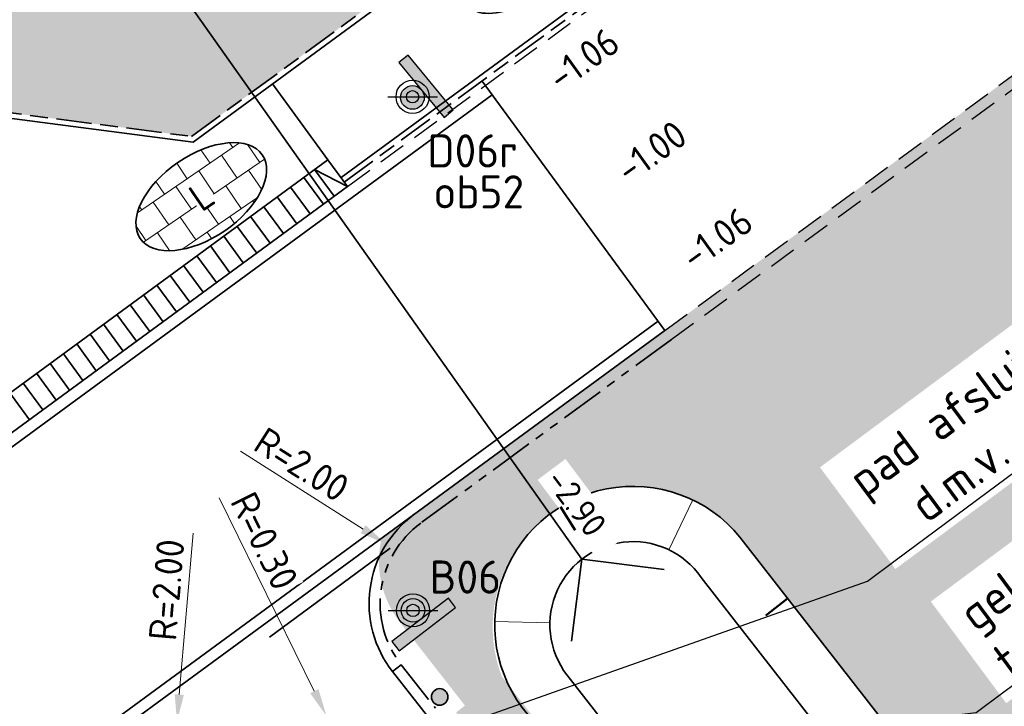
# Model space of a CAD drawing. Header units: metres. Extents: x 103263 to 106611, y 426963 to 428812.
# Tile 18 of 74: x 104289 to 104307, y 427707 to 427719. Entities that reach past the tile are written whole.
import ezdxf
from ezdxf import colors
from ezdxf.entities.mleader import LeaderData, LeaderLine
from ezdxf.math import Vec2, Vec3

# ---------------------------------------------------------------- set-up
doc = ezdxf.new("R2010")
doc.units = ezdxf.units.M
for name, pattern in [('DASHED', [0.75, 0.5, -0.25]), ('VH-OPSLUITBAND_100X200', [16, 8, -2, 4, -2]), ('VH-TROTTOIRBAND_180-200', [20, 10, -2, 2, -2, 2, -2])]:
    doc.linetypes.add(name, pattern=pattern)
for name, color, linetype, lineweight in [('N-GV-GW-TALUD_TEEN-G', 3, 'Continuous', 35), ('N-WE-GW-HOOGTE_AFWERKHOOGTE-T25', 7, 'Continuous', 25), ('N-WE-GW-TALUD_KRUIN-G', 3, 'Continuous', 35), ('N-WE-GW-TALUDARCERING-S', 90, 'Continuous', 25), ('N-WE-GW-TALUDARCERING_KORT-G', 90, 'Continuous', 50), ('N-WE-GW-TALUDARCERING_LANG-G', 90, 'Continuous', 18), ('N-WE-IE-MEUBILAIR_WEGMEUBILAIR-S', 7, 'Continuous', 25), ('N-WE-RI-HWA_BOB-T18', 10, 'Continuous', 18), ('N-WE-VH-GOOT_BSS-G', 170, 'Continuous', 35), ('N-WE-VH-KANTOPSLUITING_INRITBAND-G', 210, 'Continuous', 35), ('N-WE-VH-KANTOPSLUITING_OPSLUITBAND_100X200-G', 150, 'VH-OPSLUITBAND_100X200', 35), ('N-WE-VH-KANTOPSLUITING_TROTTOIRBAND_180 200-G', 210, 'VH-TROTTOIRBAND_180-200', 35), ('N-WE-VH-KANTVERHARDING-G', 210, 'Continuous', 35), ('N-WE-VH-KANTVERHARDING-M', 7, 'Continuous', 18), ('N-WE-VH-T25', 7, 'Continuous', 25), ('N-WE-VH-VERHARDING-G', 252, 'Continuous', 35), ('N-WE-VH-VERHARDING_BETONSTRAATSTEEN-G', 252, 'Continuous', 35), ('N-WE-VH-VERHARDING_TEGEL-A-200', 252, 'Continuous', 18), ('N-WE-VW-MARKERING_DWARS_DRIEHOEK_3030-G', 7, 'VW-HAAIETAND30-L-N', 35), ('N-WE-VW-VERKEERSTEKEN_BORD-S', 1, 'Continuous', 25), ('N-WE-WH-DUIKER-G', 150, 'Continuous', 35), ('toekomstig', 254, 'DASHED', 25), ('X-XX-AL-REFERENTIE-T25', 7, 'Continuous', 25)]:
    doc.layers.add(name, color=color, linetype=linetype, lineweight=lineweight)
doc.layers.add('N-WE-GR-BEPLANTING-A-250', color=7, linetype='Continuous', lineweight=18, true_color=0x00a500)
doc.layers.add('N-WE-GR-GRAS-A-250', color=7, linetype='Continuous', lineweight=18, true_color=0x7ca500)
doc.styles.add('NLCS-ISO', font='NLCS-ISO.ttf')
doc.styles.add('NLCS-ISO-M200-T25', font='NLCS-ISO.ttf', dxfattribs={"height": 0.5})
doc.styles.add('NLCS-ISO-M250-T18', font='NLCS-ISO.ttf', dxfattribs={"height": 0.45})
doc.styles.add('NLCS-ISO-M250-T25', font='NLCS-ISO.ttf', dxfattribs={"height": 0.625})
doc.linetypes.add('VW-HAAIETAND30-L-N', pattern='A,0,-0.3,[150,NLCS.SHX,S=0.6,R=0,X=-0.375,Y=0],-0.3', length=0.6)
doc.dimstyles.new('NLCS-M200-T25-PIJL_L2_H1', dxfattribs={"dimscale": 0.2, "dimtxt": 0.5, "dimasz": 2.5, "dimexe": 2, "dimexo": 2, "dimgap": 0.7, "dimtad": 1, "dimzin": 0, "dimdsep": 46, "dimtxsty": 'NLCS-ISO-M200-T25', "dimcen": 0, "dimdle": 2, "dimclrd": 256, "dimclre": 256, "dimclrt": 256, "dimadec": 1, "dimazin": 0, "dimtfac": 1, "dimtofl": 0, "dimtmove": 0, "dimatfit": 3, "dimfxl": 2, "dimfxlon": 1, "dimtfill": 1, "dimtfillclr": 256, "dimtolj": 1, "dimtzin": 0, "dimlwd": -1, "dimlwe": -1, "dimarcsym": 0})

# ---------------------------------------------------------------- blocks, each defined once
blk = doc.blocks.new('verkeersbord richting')
h = blk.add_hatch(color=256)
edge = h.paths.add_edge_path()
edge.add_arc((0, 0), 0.714, -540, -180)
h.paths.add_polyline_path([(-2.143, 1.429), (-2.143, 0.714), (2.143, 0.714), (2.143, 1.429)])
blk.add_lwpolyline([(-2.143, 1.429), (-2.143, 0.714), (2.143, 0.714), (2.143, 1.429)], close=True)
blk.add_circle((0, 0), 0.714)
blk = doc.blocks.new('SIE-WEG_VERKEERSBORD_PAAL-SO')
blk.add_line((-0.3, 0), (0.3, 0))
for radius in [0.2, 0.0745]:
    blk.add_circle((0, 0), radius)
at = {"style": 'NLCS-ISO'}
blk.add_attdef('VERKEERSBORD', (0.2, 0.202), '', height=0.4, dxfattribs=at)
blk = doc.blocks.new('*D445')
at = {"layer": 'Defpoints', "color": 0, "ltscale": 0.1, "transparency": 16777216}
for p in [(104292.024, 427706.658), (104291.855, 427704.666)]:
    blk.add_point(p, dxfattribs=at)
at = {"layer": 'N-WE-VH-KANTVERHARDING-M', "ltscale": 0.1, "transparency": 16777216}
blk.add_line((104292.316, 427710.08), (104292.067, 427707.156), dxfattribs=at)
blk.add_solid([(104291.984, 427707.164), (104292.15, 427707.149), (104292.024, 427706.658)], dxfattribs=at)
at = {"layer": 'N-WE-VH-KANTVERHARDING-M', "ltscale": 0.1, "transparency": 16777216, "insert": (104291.837, 427709.052), "char_height": 0.5, "attachment_point": 5, "rotation": 85.1274, "style": 'NLCS-ISO-M200-T25', "bg_fill": 3, "box_fill_scale": 1.1, "bg_fill_color": 256, "bg_fill_true_color": 13158600, "bg_fill_transparency": 0}
blk.add_mtext('\\A1;R=2.00', dxfattribs=at)
blk = doc.blocks.new('*D446')
at = {"layer": 'Defpoints', "color": 0, "ltscale": 0.1, "transparency": 16777216}
for p in [(104295.816, 427709.881), (104297.503, 427708.806)]:
    blk.add_point(p, dxfattribs=at)
at = {"layer": 'N-WE-VH-KANTVERHARDING-M', "ltscale": 0.1, "transparency": 16777216}
blk.add_line((104293.177, 427711.563), (104295.395, 427710.149), dxfattribs=at)
blk.add_solid([(104295.44, 427710.22), (104295.35, 427710.079), (104295.816, 427709.881)], dxfattribs=at)
at = {"layer": 'N-WE-VH-KANTVERHARDING-M', "ltscale": 0.1, "transparency": 16777216, "insert": (104294.284, 427711.319), "char_height": 0.5, "attachment_point": 5, "rotation": 327.497, "style": 'NLCS-ISO-M200-T25', "bg_fill": 3, "box_fill_scale": 1.1, "bg_fill_color": 256, "bg_fill_true_color": 13158600, "bg_fill_transparency": 0}
blk.add_mtext('\\A1;R=2.00', dxfattribs=at)
blk = doc.blocks.new('*D447')
at = {"layer": 'Defpoints', "color": 0, "ltscale": 0.1, "transparency": 16777216}
for p in [(104294.732, 427706.769), (104294.864, 427706.5)]:
    blk.add_point(p, dxfattribs=at)
at = {"layer": 'N-WE-VH-KANTVERHARDING-M', "ltscale": 0.1, "transparency": 16777216}
blk.add_line((104292.789, 427710.72), (104294.511, 427707.218), dxfattribs=at)
blk.add_solid([(104294.586, 427707.254), (104294.436, 427707.181), (104294.732, 427706.769)], dxfattribs=at)
at = {"layer": 'N-WE-VH-KANTVERHARDING-M', "ltscale": 0.1, "transparency": 16777216, "insert": (104293.609, 427709.936), "char_height": 0.5, "attachment_point": 5, "rotation": 296.1773, "style": 'NLCS-ISO-M200-T25', "bg_fill": 3, "box_fill_scale": 1.1, "bg_fill_color": 256, "bg_fill_true_color": 13158600, "bg_fill_transparency": 0}
blk.add_mtext('\\A1;R=0.30', dxfattribs=at)
blk = doc.blocks.new('*U73')
at = {"layer": 'N-WE-GW-TALUDARCERING_KORT-G', "ltscale": 0.1}
for p, q in [((104298.971, 427710.556), (104299.233, 427710.13)), ((104303.081, 427708.896), (104302.687, 427708.589))]:
    blk.add_line(p, q, dxfattribs=at)
at = {"layer": 'N-WE-GW-TALUDARCERING_LANG-G', "ltscale": 0.1}
for p, q in [((104301.365, 427710.678), (104300.932, 427709.777)), ((104297.778, 427708.477), (104298.777, 427708.455))]:
    blk.add_line(p, q, dxfattribs=at)

msp = doc.modelspace()

# ---------------------------------------------------------------- hatches: boundary and pattern name
at = {"layer": 'N-WE-GR-BEPLANTING-A-250'}
h = msp.add_hatch(dxfattribs=at)
h.set_pattern_fill('AGR-BEPLANTING_SOORT_01', color=256, scale=0.2, style=0, pattern_type=2)
h.set_pattern_definition([(60, (104639.9556, 427910.1806), (-0.5773504, 0.9999998), [0.288676, -0.866026]), (120, (104639.9556, 427910.1806), (-1.1547004, -2e-07), [0.288676, -0.866026]), (270, (104639.95565, 427910.18064), (0.57735, -1), [0.25, -1.75])])
edge = h.paths.add_edge_path()
edge.add_line((104659.33, 427926.461), (104651.723, 427930.161))
edge.add_line((104651.723, 427930.161), (104630.494, 427940.377))
edge.add_line((104630.494, 427940.377), (104615.821, 427939.216))
edge.add_line((104615.821, 427939.216), (104614.238, 427936.942))
edge.add_line((104614.238, 427936.942), (104618.901, 427931.767))
edge.add_line((104618.901, 427931.767), (104620.001, 427927.102))
edge.add_line((104620.001, 427927.102), (104630.09, 427928.171))
edge.add_line((104630.09, 427928.171), (104636.288, 427922.296))
edge.add_line((104636.288, 427922.296), (104635.626, 427916.445))
edge.add_line((104635.626, 427916.445), (104649.327, 427918.542))
edge.add_line((104649.327, 427918.542), (104660.637, 427913.992))
edge.add_line((104660.637, 427913.992), (104663.613, 427914.901))
edge.add_line((104663.613, 427914.901), (104665.801, 427914.176))
edge.add_line((104665.801, 427914.176), (104667.1, 427911.864))
edge.add_line((104667.1, 427911.864), (104668.62, 427908.935))
edge.add_line((104668.62, 427908.935), (104670.709, 427905.029))
edge.add_line((104670.709, 427905.029), (104666.141, 427898.787))
edge.add_line((104666.141, 427898.787), (104659.394, 427895.168))
edge.add_line((104659.394, 427895.168), (104659.885, 427894.606))
edge.add_arc((2471945.486, 2366238.399), 3059610.724, 219.310766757, 219.311095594)
edge.add_arc((104633.177, 427844.621), 52.499, 34.4665, 43.8921, ccw=False)
edge.add_arc((104561.264, 427811.91), 131.021, 20.52501, 28.45236, ccw=False)
edge.add_arc((104687.252, 427859.058), 3.5, 200.2205, 290.1775)
edge.add_arc((104734.333, 427775.806), 92.191, 116.25825, 119.84127, ccw=False)
edge.add_line((104693.547, 427858.483), (104693.719, 427859.706))
edge.add_line((104693.719, 427859.706), (104675.355, 427897.713))
edge.add_line((104675.355, 427897.713), (104665.269, 427916.348))
edge.add_line((104665.269, 427916.348), (104661.135, 427923.401))
edge.add_line((104661.135, 427923.401), (104659.33, 427926.461))
edge = h.paths.add_edge_path()
edge.add_line((104670.155, 427924.725), (104658.918, 427940.306))
edge.add_line((104658.918, 427940.306), (104653.228, 427936.582))
edge.add_arc((104651.49, 427939.148), 3.1, 210.7823, 304.1096, ccw=False)
edge.add_arc((104006.721, 427555.058), 747.402, 30.782318, 33.226245)
edge.add_line((104631.932, 427964.594), (104627.986, 427961.768))
edge.add_line((104627.986, 427961.768), (104626.318, 427960.551))
edge.add_line((104626.318, 427960.551), (104625.97, 427960.946))
edge.add_line((104625.97, 427960.946), (104624.14, 427949.098))
edge.add_line((104624.14, 427949.098), (104623.843, 427947.174))
edge.add_line((104623.843, 427947.174), (104618.568, 427941.942))
edge.add_line((104618.568, 427941.942), (104631.166, 427942.938))
edge.add_line((104631.166, 427942.938), (104634.784, 427941.178))
edge.add_line((104634.784, 427941.178), (104651.566, 427933.017))
edge.add_line((104651.566, 427933.017), (104660.886, 427928.485))
edge.add_line((104660.886, 427928.485), (104667.484, 427917.521))
edge.add_line((104667.484, 427917.521), (104673.544, 427906.582))
edge.add_line((104673.544, 427906.582), (104680.594, 427892.683))
edge.add_line((104680.594, 427892.683), (104687.997, 427877.313))
edge.add_line((104687.997, 427877.313), (104695.985, 427860.764))
edge.add_line((104695.985, 427860.764), (104701.345, 427863.409))
edge.add_line((104701.345, 427863.409), (104685.833, 427895.579))
edge.add_line((104685.833, 427895.579), (104682.011, 427903.447))
edge.add_line((104682.011, 427903.447), (104677.897, 427911.161))
edge.add_line((104677.897, 427911.161), (104670.155, 427924.725))
at = {"layer": 'N-WE-GR-GRAS-A-250'}
h = msp.add_hatch(dxfattribs=at)
h.set_pattern_fill('AGR-GRAS_01-SO', color=256, scale=0.05, angle=-43.6709, pattern_type=2)
h.set_pattern_definition([(316.32905, (106059.6699, 428587.616), (1.7672914, 0.0410021), [0.15, -1]), (1.32905, (106060.2042, 428587.4516), (1.508993, 1.7854803), [0.15, -1]), (346.32905, (106059.8458, 428587.6555), (1.3156844, 0.9664236), [0.15, -1]), (331.329054, (106060.3735, 428587.7738), (0.97400668, 0.32219712), [0.15, -1]), (91.329054, (106061.54083, 428589.2862), (-0.58708173, -0.5637686), [0.15, -1]), (106.329054, (106061.1001, 428586.9419), (-0.3111394, -0.7163744), [0.15, -1]), (121.329054, (106059.9214, 428587.445), (-0.4753753, -0.75763997), [0.15, -1]), (41.329054, (106060.3768, 428587.6324), (0.1086562, 1.6935743), [0.15, -1]), (56.329054, (106059.6699, 428587.616), (-0.33337545, 1.6639894), [0.15, -1])])
edge = h.paths.add_edge_path(flags=16)
edge.add_arc((104300.274, 427708.383), 2.533, 42.5652, 200.8225)
edge.add_line((104297.907, 427707.483), (104313.336, 427687.643))
edge.add_arc((104313.702, 427691.081), 3.457, 263.9251, 356.1721)
edge.add_line((104317.152, 427690.85), (104302.14, 427710.097))
edge = h.paths.add_edge_path()
edge.add_line((104367.348, 427762.484), (104295.731, 427709.987))
edge.add_arc((104297.482, 427709.571), 1.8, 166.636, 217.9526)
edge.add_line((104296.063, 427708.464), (104297.238, 427706.957))
edge.add_line((104297.238, 427706.957), (104297.08, 427706.834))
edge.add_line((104297.08, 427706.834), (104314.116, 427684.371))
edge.add_line((104314.116, 427684.371), (104318.423, 427693.565))
edge.add_line((104318.423, 427693.565), (104335.74, 427718.834))
edge.add_line((104335.74, 427718.834), (104341.937, 427728.655))
edge.add_line((104341.937, 427728.655), (104344.71, 427733.023))
edge.add_line((104344.71, 427733.023), (104347.603, 427736.697))
edge.add_line((104347.603, 427736.697), (104351.869, 427740.248))
edge.add_line((104351.869, 427740.248), (104360.265, 427746.041))
edge.add_line((104360.265, 427746.041), (104360.069, 427746.331))
edge.add_line((104360.069, 427746.331), (104363.362, 427748.603))
edge.add_line((104363.362, 427748.603), (104363.558, 427748.313))
edge.add_line((104363.558, 427748.313), (104373.924, 427755.466))
edge.add_line((104373.924, 427755.466), (104393.917, 427768.99))
edge.add_line((104393.917, 427768.99), (104406.285, 427780.325))
edge.add_line((104406.285, 427780.325), (104400.964, 427785.92))
edge.add_line((104400.964, 427785.92), (104396.813, 427783.026))
edge.add_line((104396.813, 427783.026), (104394.26, 427781.246))
edge.add_line((104394.26, 427781.246), (104385.778, 427775.333))
edge.add_line((104385.778, 427775.333), (104383.506, 427773.749))
edge.add_line((104383.506, 427773.749), (104373.729, 427766.932))
edge.add_line((104373.729, 427766.932), (104367.348, 427762.484))
h = msp.add_hatch(dxfattribs=at)
h.set_pattern_fill('AGR-GRAS_01-SO', color=256, scale=0.05, angle=-43.6709, pattern_type=2)
h.set_pattern_definition([(316.3290536, (0, 0), (1.767291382, 0.0410020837), [0.15, -1]), (1.3290536, (0.5343, -0.1644), (1.5089930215, 1.7854803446), [0.15, -1]), (346.3290536, (0.1759, 0.0394), (1.3156843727, 0.9664236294), [0.15, -1]), (331.3290536, (0.7036, 0.1578), (0.9740066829, 0.3221971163), [0.15, -1]), (91.3290536, (1.87095, 1.6702), (-0.58708173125, -0.56376860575), [0.15, -1]), (106.3290536, (1.43023, -0.6741), (-0.3111394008, -0.71637439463), [0.15, -1]), (121.3290536, (0.2515, -0.171), (-0.4753752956, -0.7576399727), [0.15, -1]), (41.3290536, (0.7069, 0.0164), (0.1086561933, 1.693574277), [0.15, -1]), (56.3290536, (0, 0), (-0.333375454, 1.663989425), [0.15, -1])])
edge = h.paths.add_edge_path()
edge.add_line((104296.151, 427724.828), (104310.045, 427735.376))
edge.add_line((104310.045, 427735.376), (104323.252, 427745.255))
edge.add_line((104323.252, 427745.255), (104335.361, 427754.228))
edge.add_line((104335.361, 427754.228), (104335.58, 427754.39))
edge.add_line((104335.58, 427754.39), (104338.136, 427750.866))
edge.add_line((104338.136, 427750.866), (104331.185, 427745.771))
edge.add_line((104331.185, 427745.771), (104328.218, 427743.596))
edge.add_line((104328.218, 427743.596), (104318.57, 427736.524))
edge.add_line((104318.57, 427736.524), (104298.342, 427721.696))
edge.add_line((104298.342, 427721.696), (104292.29, 427717.259))
edge.add_line((104292.29, 427717.259), (104290.012, 427717.555))
edge.add_line((104290.012, 427717.555), (104289.505, 427717.621))
edge.add_line((104289.505, 427717.621), (104288.714, 427717.724))
edge.add_line((104288.714, 427717.724), (104287.561, 427719.377))
edge.add_line((104287.561, 427719.377), (104287.397, 427719.249))
edge.add_line((104287.397, 427719.249), (104287.067, 427719.673))
edge.add_line((104287.067, 427719.673), (104287.083, 427721.279))
edge.add_line((104287.083, 427721.279), (104287.63, 427720.579))
edge.add_arc((104289.074, 427721.993), 2.021, 224.3908, 306.9754)
edge.add_line((104290.289, 427720.378), (104296.151, 427724.828))
at = {"layer": 'N-WE-VH-VERHARDING-G'}
h = msp.add_hatch(color=10, dxfattribs=at)
h.dxf.hatch_style = 1
edge = h.paths.add_edge_path()
edge.add_arc((104296.781, 427707.113), 0.15, 0, 360)
at = {"layer": 'N-WE-VH-VERHARDING_TEGEL-A-200'}
h = msp.add_hatch(dxfattribs=at)
h.set_pattern_fill('AVH-TEGEL_200X200_HALFST', color=256, scale=2.5, angle=124.4377, pattern_type=2)
h.set_pattern_definition([(124.43767497, (12.41407, 9.05982), (-0.4889401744, 0.27099355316), [0.5, -0.5]), (214.43767497, (12.41407, 9.0598), (0.28275471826, -0.4123709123), [])])
edge = h.paths.add_edge_path()
edge.add_ellipse((104292.465, 427716.169), major_axis=(1.105, 0.757), ratio=0.560003, start_angle=0, end_angle=360)

# ---------------------------------------------------------------- linework, layer by layer
at = {"layer": 'N-GV-GW-TALUD_TEEN-G', "ltscale": 10, "flags": 128}
msp.add_lwpolyline([(104312.638, 427690.136), (104299.152, 427707.43, -1.06121), (104301.517, 427709.275), (104315.004, 427691.98, -1.053123)], format="xyb", close=True, dxfattribs=at)
at = {"layer": 'N-WE-GW-TALUD_KRUIN-G'}
msp.add_lwpolyline([(104311.836, 427689.538), (104298.379, 427706.795, -1.047097), (104302.322, 427709.869), (104315.779, 427692.613, -1.04091)], format="xyb", close=True, dxfattribs=at)
at = {"layer": 'N-WE-VH-GOOT_BSS-G', "flags": 128}
for points in [[(104277.989, 427703.541), (104284.002, 427707.948), (104285.365, 427708.948), (104297.732, 427718.012)], [(104300.735, 427713.915), (104289.528, 427705.7), (104287.003, 427703.85), (104268.575, 427690.341)]]:
    msp.add_lwpolyline(points, dxfattribs=at)
at = {"layer": 'N-WE-VH-KANTOPSLUITING_INRITBAND-G', "flags": 128}
for points in [[(104284.886, 427709.601), (104294.759, 427716.838)], [(104294.759, 427716.838), (104295.114, 427716.354)], [(104294.517, 427716.66), (104294.872, 427716.176)], [(104295.114, 427716.354), (104294.517, 427716.66)], [(104294.323, 427716.518), (104294.678, 427716.034)], [(104285.241, 427709.117), (104295.114, 427716.354)], [(104294.081, 427716.341), (104294.436, 427715.857)], [(104293.839, 427716.163), (104294.194, 427715.679)], [(104293.597, 427715.986), (104293.952, 427715.502)], [(104293.355, 427715.809), (104293.71, 427715.325)], [(104293.113, 427715.631), (104293.468, 427715.147)], [(104292.871, 427715.454), (104293.226, 427714.97)], [(104292.629, 427715.276), (104292.984, 427714.793)], [(104292.387, 427715.099), (104292.742, 427714.615)], [(104292.145, 427714.922), (104292.5, 427714.438)], [(104291.903, 427714.744), (104292.258, 427714.26)], [(104291.661, 427714.567), (104292.016, 427714.083)], [(104291.419, 427714.39), (104291.774, 427713.906)], [(104291.177, 427714.212), (104291.532, 427713.728)], [(104290.935, 427714.035), (104291.29, 427713.551)], [(104290.693, 427713.858), (104291.048, 427713.374)], [(104290.451, 427713.68), (104290.806, 427713.196)], [(104290.21, 427713.503), (104290.564, 427713.019)], [(104289.968, 427713.325), (104290.322, 427712.842)], [(104289.726, 427713.148), (104290.08, 427712.664)], [(104289.484, 427712.971), (104289.838, 427712.487)], [(104289.242, 427712.793), (104289.596, 427712.309)], [(104289, 427712.616), (104289.354, 427712.132)]]:
    msp.add_lwpolyline(points, dxfattribs=at)
at = {"layer": 'N-WE-VH-KANTOPSLUITING_OPSLUITBAND_100X200-G', "ltscale": 0.08, "flags": 128}
msp.add_lwpolyline([(104288.573, 427717.743), (104292.29, 427717.259)], dxfattribs=at)
at = {"layer": 'N-WE-VH-KANTOPSLUITING_TROTTOIRBAND_180 200-G', "ltscale": 0.08, "flags": 128}
msp.add_lwpolyline([(104300.977, 427713.585), (104296.439, 427710.258)], dxfattribs=at)
at = {"layer": 'N-WE-VH-KANTOPSLUITING_TROTTOIRBAND_180 200-G', "ltscale": 0.08}
for points in [[(104296.087, 427707.696), (104295.929, 427707.572)], [(104296.087, 427707.696), (104296.703, 427706.909)]]:
    msp.add_lwpolyline(points, dxfattribs=at)
msp.add_arc((104297.503, 427708.806), 1.8, 126.2424, 218.0921, dxfattribs=at)
at = {"layer": 'N-WE-VH-KANTVERHARDING-G', "ltscale": 0.1}
for points in [[(104294.759, 427716.838), (104293.754, 427718.209)], [(104288.519, 427717.649), (104292.316, 427717.155)], [(104295.929, 427707.572), (104330.24, 427663.802)]]:
    msp.add_lwpolyline(points, dxfattribs=at)
at = {"layer": 'N-WE-VH-KANTVERHARDING-G'}
msp.add_lwpolyline([(104300.859, 427713.746), (104289.652, 427705.531), (104229.246, 427661.253)], dxfattribs=at)
at = {"layer": 'N-WE-VH-KANTVERHARDING-G', "ltscale": 0.1}
msp.add_arc((104297.503, 427708.806), 2, 126.2424, 218.0921, dxfattribs=at)
at = {"layer": 'N-WE-VH-VERHARDING-G'}
msp.add_circle((104296.781, 427707.113), 0.15, dxfattribs=at)
at = {"layer": 'N-WE-VH-VERHARDING_BETONSTRAATSTEEN-G'}
msp.add_ellipse((104299.808, 427721.343), major_axis=(2.435, 1.753), ratio=0.25, dxfattribs=at)
at = {"layer": 'N-WE-VW-MARKERING_DWARS_DRIEHOEK_3030-G', "flags": 128}
msp.add_lwpolyline([(104293.701, 427708.198), (104295.884, 427709.805)], dxfattribs=at)
at = {"layer": 'N-WE-WH-DUIKER-G', "ltscale": 0.25}
for points in [[(104289.887, 427722.998), (104299.356, 427709.608)], [(104299.167, 427708.12), (104299.356, 427709.608), (104300.844, 427709.419)]]:
    msp.add_lwpolyline(points, dxfattribs=at)
at = {"layer": 'toekomstig', "flags": 128}
msp.add_lwpolyline([(104296.027, 427717.858), (104296.027, 427717.858)], close=True, dxfattribs=at)

# ---------------------------------------------------------------- block references
at = {"layer": 'N-WE-IE-MEUBILAIR_WEGMEUBILAIR-S'}
ref = msp.add_blockref('SIE-WEG_VERKEERSBORD_PAAL-SO', (104296.291, 427717.977), dxfattribs=dict(at, xscale=1.5, yscale=1.5, zscale=1.5))
ref.add_attrib('VERKEERSBORD', 'D06r', (104296.558, 427716.697), dxfattribs={"layer": '0', "height": 0.6, "style": 'NLCS-ISO'})
ref = msp.add_blockref('SIE-WEG_VERKEERSBORD_PAAL-SO', (104296.291, 427717.977), dxfattribs=dict(at, xscale=1.5, yscale=1.5, zscale=1.5))
ref.add_attrib('VERKEERSBORD', 'ob52', (104296.668, 427715.956), dxfattribs={"layer": '0', "height": 0.6, "style": 'NLCS-ISO'})
at = {"layer": 'N-WE-VW-VERKEERSTEKEN_BORD-S', "xscale": 0.2999999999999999, "yscale": 0.2999999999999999, "zscale": 0.2999999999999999, "rotation": 309.5021537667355}
msp.add_blockref('verkeersbord richting', (104296.288, 427717.964), dxfattribs=at)

# ---------------------------------------------------------------- next in the draw order: texts
at = {"layer": 'N-WE-GW-HOOGTE_AFWERKHOOGTE-T25', "char_height": 0.5, "width": 0.97783, "attachment_point": 1, "rotation": 35.6937, "style": 'NLCS-ISO-M200-T25', "bg_fill": 3, "box_fill_scale": 1.2, "bg_fill_color": 256, "bg_fill_transparency": 0}
for s, insert in [('-1.06', (104298.678, 427718.459)), ('-1.00', (104299.914, 427716.788)), ('-1.06', (104301.094, 427715.215))]:
    msp.add_mtext(s, dxfattribs=dict(at, insert=insert))
at = {"layer": 'N-WE-VH-T25', "insert": (104292.188, 427716.289), "char_height": 0.5, "width": 0.36486, "attachment_point": 1, "rotation": 34.4377, "style": 'NLCS-ISO-M200-T25', "bg_fill": 3, "box_fill_scale": 1, "bg_fill_color": 256, "bg_fill_transparency": 0}
msp.add_mtext('L', dxfattribs=at)

# ---------------------------------------------------------------- next in the draw order: dimensions: what is measured, and where the dimension line sits
at = {"layer": 'N-WE-VH-KANTVERHARDING-M', "ltscale": 0.1}
dim = msp.add_radius_dim(center=(104297.503, 427708.806), mpoint=(104295.816, 427709.881), dimstyle='NLCS-M200-T25-PIJL_L2_H1', override={"dimpost": 'R=<>'}, dxfattribs=at)
dim.commit()
dim.dimension.update_dxf_attribs({"geometry": '*D446', "text_midpoint": (104294.284, 427711.319)})
dim = msp.add_radius_dim(center=(104291.855, 427704.666), mpoint=(104292.024, 427706.658), dimstyle='NLCS-M200-T25-PIJL_L2_H1', override={"dimpost": 'R=<>'}, dxfattribs=at)
dim.commit()
dim.dimension.update_dxf_attribs({"geometry": '*D445', "text_midpoint": (104292.226, 427709.019), "dimtype": 164})

# ---------------------------------------------------------------- next in the draw order: linework, layer by layer
at = {"layer": 'N-WE-VH-KANTOPSLUITING_OPSLUITBAND_100X200-G', "ltscale": 0.08, "flags": 128}
for points in [[(104292.29, 427717.259), (104338.152, 427750.878)], [(104295.054, 427716.434), (104341.71, 427750.634)]]:
    msp.add_lwpolyline(points, dxfattribs=at)
at = {"layer": 'N-WE-VH-KANTVERHARDING-G', "ltscale": 0.1}
for points in [[(104292.316, 427717.155), (104338.274, 427750.843)], [(104294.995, 427716.515), (104341.572, 427750.657)]]:
    msp.add_lwpolyline(points, dxfattribs=at)
at = {"layer": 'N-WE-VH-KANTVERHARDING-G'}
msp.add_lwpolyline([(104300.859, 427713.746), (104297.548, 427718.262)], dxfattribs=at)
at = {"layer": 'N-WE-VH-VERHARDING_BETONSTRAATSTEEN-G'}
msp.add_ellipse((104292.465, 427716.169), major_axis=(1.105, 0.757), ratio=0.560003, dxfattribs=at)
at = {"layer": 'toekomstig', "flags": 128}
for points in [[(104295.114, 427716.354), (104364.149, 427766.959)], [(104300.859, 427713.746), (104367.401, 427762.523)], [(104300.972, 427713.581), (104350.942, 427750.21)]]:
    msp.add_lwpolyline(points, dxfattribs=at)

# ---------------------------------------------------------------- next in the draw order: block references
at = {"layer": 'N-WE-IE-MEUBILAIR_WEGMEUBILAIR-S', "xscale": 1.5, "yscale": 1.5, "zscale": 1.5}
msp.add_blockref('SIE-WEG_VERKEERSBORD_PAAL-SO', (104296.298, 427708.68), dxfattribs=at).add_auto_attribs({'VERKEERSBORD': 'B06'})
at = {"layer": 'N-WE-VW-VERKEERSTEKEN_BORD-S', "xscale": 0.3, "yscale": 0.3, "zscale": 0.3, "rotation": 217.3988072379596}
msp.add_blockref('verkeersbord richting', (104296.298, 427708.68), dxfattribs=at)

# ---------------------------------------------------------------- next in the draw order: dimensions: what is measured, and where the dimension line sits
at = {"layer": 'N-WE-VH-KANTVERHARDING-M', "ltscale": 0.1}
dim = msp.add_radius_dim(center=(104294.864, 427706.5), mpoint=(104294.732, 427706.769), dimstyle='NLCS-M200-T25-PIJL_L2_H1', override={"dimpost": 'R=<>'}, dxfattribs=at)
dim.commit()
dim.dimension.update_dxf_attribs({"geometry": '*D447', "text_midpoint": (104293.259, 427709.764), "dimtype": 164})

# ---------------------------------------------------------------- next in the draw order: leaders
at = {"layer": 'X-XX-AL-REFERENTIE-T25', "ltscale": 0.1}
ml = msp.add_multileader_mtext('Standard', dxfattribs=at)
ml.set_content('pad afsluiten\\P\\pxi-3,l4,t4;d.m.v.^Ipaal 3x', color=256, style='NLCS-ISO-M250-T25')
ml.set_leader_properties(color=256, linetype='ByLayer', lineweight=-1)
ml.build(insert=Vec2(0, 0))
ml.multileader.update_dxf_attribs({"text_left_attachment_type": 5, "text_right_attachment_type": 5, "dogleg_length": 0.625, "arrow_head_size": 0.625})
ctx = ml.context
ctx.base_point, ctx.char_height, ctx.arrow_head_size, ctx.landing_gap_size, ctx.plane_origin, ctx.plane_x_axis, ctx.plane_y_axis = Vec3(104305.029, 427709.582), 0.625, 0.625, 0.225, Vec3(104313.856, 427738.913), Vec3(0.802943, 0.596056), Vec3(-0.596056, 0.802943)
ctx.left_attachment, ctx.right_attachment = 5, 5
notes = []
notes.append((ctx, [(1, (1, 1, 0), (104304.527, 427709.21), (0.802943, 0.596056), 0.625, [(0, [(104295.296, 427705.948)], 0, [])])]))
ctx.mtext.insert, ctx.mtext.text_direction, ctx.mtext.rotation, ctx.mtext.flow_direction = Vec3(104304.104, 427711.205), Vec3(0.802943, 0.596056), 0.63858, 5
ctx.mtext.has_bg_fill, ctx.mtext.bg_color, ctx.mtext.bg_scale_factor, ctx.mtext.bg_transparency, ctx.mtext.use_window_bg_color = 1, -1027028792, 1.5, 0, 1
for ctx, leaders in notes:
    for number, flags, end, landing, length, lines in leaders:
        leader = LeaderData()
        leader.index, (leader.has_last_leader_line, leader.has_dogleg_vector, leader.attachment_direction) = number, flags
        leader.last_leader_point, leader.dogleg_vector, leader.dogleg_length = Vec3(end), Vec3(landing), length
        for number, points, colour, breaks in lines:
            line = LeaderLine()
            line.index, line.vertices, line.color, line.breaks = number, Vec3.list(points), colors.encode_raw_color(colour), breaks
            leader.lines.append(line)
        ctx.leaders.append(leader)

# ---------------------------------------------------------------- next in the draw order: texts
at = {"layer": 'N-WE-RI-HWA_BOB-T18', "insert": (104299.041, 427711.295), "char_height": 0.45, "attachment_point": 1, "rotation": 306.8979, "style": 'NLCS-ISO-M250-T18', "bg_fill": 3, "box_fill_scale": 1.2, "bg_fill_color": 256, "bg_fill_transparency": 0}
msp.add_mtext('-2.90 ', dxfattribs=at)

# ---------------------------------------------------------------- next in the draw order: leaders
at = {"layer": 'X-XX-AL-REFERENTIE-T25', "ltscale": 0.1}
ml = msp.add_multileader_mtext('Standard', dxfattribs=at)
ml.set_content('geleider:\\Ptrottoirband 130/150x250mm', color=256, style='NLCS-ISO-M250-T25')
ml.set_leader_properties(color=256, linetype='ByLayer', lineweight=-1)
ml.build(insert=Vec2(0, 0))
ml.multileader.update_dxf_attribs({"text_left_attachment_type": 5, "text_right_attachment_type": 5, "dogleg_length": 0.625, "arrow_head_size": 0.625})
ctx = ml.context
ctx.base_point, ctx.char_height, ctx.arrow_head_size, ctx.landing_gap_size, ctx.plane_origin, ctx.plane_x_axis, ctx.plane_y_axis = Vec3(104306.998, 427707.202), 0.625, 0.625, 0.225, Vec3(104315.825, 427736.533), Vec3(0.802943, 0.596056), Vec3(-0.596056, 0.802943)
ctx.left_attachment, ctx.right_attachment = 5, 5
notes = []
notes.append((ctx, [(1, (1, 1, 0), (104306.496, 427706.83), (0.802943, 0.596056), 0.625, [(0, [(104295.964, 427705.582)], 0, [])])]))
ctx.mtext.insert, ctx.mtext.text_direction, ctx.mtext.rotation, ctx.mtext.flow_direction = Vec3(104306.111, 427708.775), Vec3(0.802943, 0.596056), 0.63858, 5
ctx.mtext.has_bg_fill, ctx.mtext.bg_color, ctx.mtext.bg_scale_factor, ctx.mtext.bg_transparency, ctx.mtext.use_window_bg_color = 1, -1027028792, 1.5, 0, 1
for ctx, leaders in notes:
    for number, flags, end, landing, length, lines in leaders:
        leader = LeaderData()
        leader.index, (leader.has_last_leader_line, leader.has_dogleg_vector, leader.attachment_direction) = number, flags
        leader.last_leader_point, leader.dogleg_vector, leader.dogleg_length = Vec3(end), Vec3(landing), length
        for number, points, colour, breaks in lines:
            line = LeaderLine()
            line.index, line.vertices, line.color, line.breaks = number, Vec3.list(points), colors.encode_raw_color(colour), breaks
            leader.lines.append(line)
        ctx.leaders.append(leader)

# ---------------------------------------------------------------- next in the draw order: block references
at = {"layer": 'N-WE-GW-TALUDARCERING-S', "ltscale": 0.1}
msp.add_blockref('*U73', (0, 0), dxfattribs=at)

doc.saveas('drawing.dxf')
